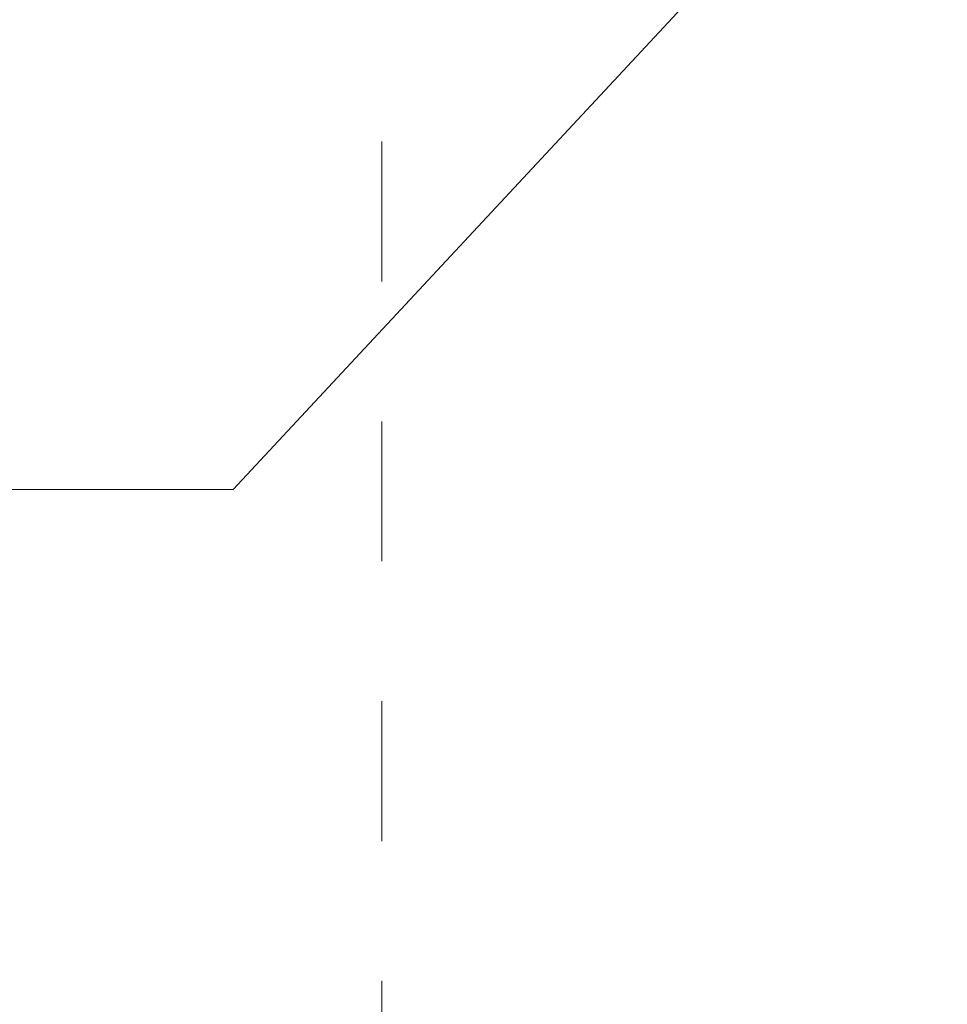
# Model space of a CAD drawing. Header units: millimetres. Extents: x 42289 to 77075, y 302 to 14468.
# Tile 28 of 41: x 69564 to 70559, y 2883 to 3939. Entities that reach past the tile are written whole.
import ezdxf

# ---------------------------------------------------------------- set-up
doc = ezdxf.new("R2010")
doc.units = ezdxf.units.MM
doc.linetypes.add('ADSK_Скрыто', pattern=[300, 150, -150])
doc.layers.add('G-____-____-SYMB', color=111, linetype='ADSK_Скрыто', lineweight=20)
doc.layers.add('M-EQPM-___-IDEN', color=50, linetype='Continuous', lineweight=20)

# ---------------------------------------------------------------- blocks, each defined once
blk = doc.blocks.new('ADSK_M_Оборудование - ADSK_Наименование_25-431939-3D Вент копия 1 копия 2')
at = {"layer": 'M-EQPM-___-IDEN'}
blk.add_line((48398.4, 9684.8), (49648.4, 9684.8), dxfattribs=at)

msp = doc.modelspace()

# ---------------------------------------------------------------- linework, layer by layer
at = {"layer": 'G-____-____-SYMB'}
msp.add_line((69952.5, 12807.9), (69952.5, 2831.9), dxfattribs=at)
at = {"layer": 'M-EQPM-___-IDEN'}
for p, q in [((70559.2, 4257.4), (69792.8, 3434.9)), ((69792.8, 3434.9), (69599.6, 3434.9))]:
    msp.add_line(p, q, dxfattribs=at)

# ---------------------------------------------------------------- block references
msp.add_blockref('ADSK_M_Оборудование - ADSK_Наименование_25-431939-3D Вент копия 1 копия 2', (19951.2, -6249.8), dxfattribs=at)

doc.saveas('drawing.dxf')
